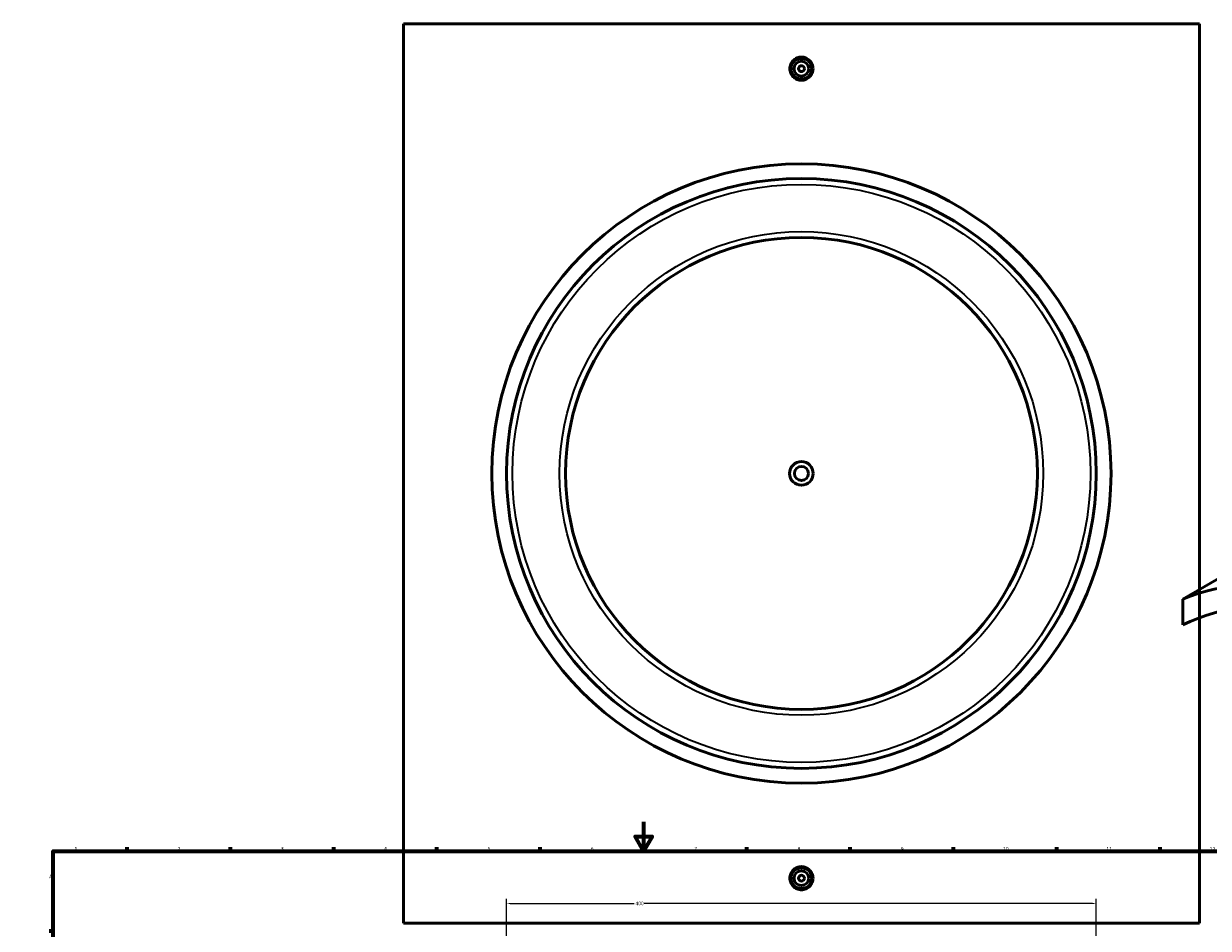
# Model space of a CAD drawing. Header units: millimetres. Extents: x -379 to 1599, y -537 to 1159.
# Tile 3 of 5: x 0 to 803, y 522 to 1135. Entities that reach past the tile are written whole.
import ezdxf

# ---------------------------------------------------------------- set-up
doc = ezdxf.new("R2010")
doc.units = ezdxf.units.MM
for name, color, linetype, lineweight in [('Border (ANSI)', 7, 'Continuous', 70), ('Dimension (ANSI)', 7, 'Continuous', 25), ('Visible (ANSI)', 7, 'Continuous', 50), ('Visible Narrow (ANSI)', 7, 'Continuous', 35)]:
    doc.layers.add(name, color=color, linetype=linetype, lineweight=lineweight)
doc.styles.add('Note Text (ANSI)', font='tahoma.ttf')
doc.dimstyles.new('Default - mm (ANSI)', dxfattribs={"dimtxt": 2.4, "dimasz": 2.5, "dimexe": 3.175, "dimexo": 1.6002, "dimgap": 0.8, "dimtad": 0, "dimtoh": 1, "dimdec": 0, "dimrnd": 1e-08, "dimzin": 4, "dimdsep": 46, "dimtxsty": 'Note Text (ANSI)', "dimcen": 0.09, "dimdle": 10, "dimclrd": 256, "dimclre": 256, "dimclrt": 5, "dimadec": 1, "dimazin": 1, "dimtfac": 1.27, "dimtofl": 0, "dimtmove": 0, "dimatfit": 3, "dimfxl": 1, "dimtolj": 1, "dimtzin": 4, "dimlwd": -1, "dimlwe": -1, "dimarcsym": 0})

# ---------------------------------------------------------------- blocks, each defined once
blk = doc.blocks.new('Borders Default Border')
at = {"layer": 'Border (ANSI)'}
for p, q in [((70.08, 574), (70.08, 576.8)), ((140.17, 574), (140.17, 576.8)), ((210.25, 574), (210.25, 576.8)), ((280.33, 574), (280.33, 576.8)), ((350.42, 574), (350.42, 576.8)), ((490.58, 574), (490.58, 576.8)), ((560.67, 574), (560.67, 576.8)), ((630.75, 574), (630.75, 576.8)), ((700.83, 574), (700.83, 576.8)), ((770.92, 574), (770.92, 576.8)), ((20, 519.75), (17.2, 519.75)), ((821, 519.75), (823.8, 519.75)), ((20, 445.5), (17.2, 445.5)), ((821, 445.5), (823.8, 445.5)), ((20, 371.25), (17.2, 371.25)), ((821, 371.25), (823.8, 371.25)), ((20, 222.75), (17.2, 222.75)), ((821, 222.75), (823.8, 222.75)), ((20, 148.5), (17.2, 148.5)), ((821, 148.5), (823.8, 148.5)), ((20, 74.25), (17.2, 74.25)), ((821, 74.25), (823.8, 74.25)), ((70.08, 20), (70.08, 17.2)), ((140.17, 20), (140.17, 17.2)), ((210.25, 20), (210.25, 17.2)), ((280.33, 20), (280.33, 17.2)), ((350.42, 20), (350.42, 17.2)), ((490.58, 20), (490.58, 17.2)), ((560.67, 20), (560.67, 17.2)), ((630.75, 20), (630.75, 17.2)), ((700.83, 20), (700.83, 17.2)), ((770.92, 20), (770.92, 17.2))]:
    blk.add_line(p, q, dxfattribs=at)
at = {"layer": 'Border (ANSI)', "flags": 128}
for points in [[(420.5, 594), (420.5, 574), (414.73, 584), (426.27, 584), (420.5, 574)], [(20, 20), (20, 574), (821, 574), (821, 20), (20, 20)], [(0, 297), (20, 297), (10, 302.77), (10, 291.23), (20, 297)], [(841, 297), (821, 297), (831, 302.77), (831, 291.23), (821, 297)], [(420.5, 0), (420.5, 20), (414.73, 10), (426.27, 10), (420.5, 20)]]:
    blk.add_lwpolyline(points, dxfattribs=at)
at = {"layer": 'Border (ANSI)', "color": 5, "true_color": 0x0000ff, "char_height": 2.4, "attachment_point": 7, "style": 'Note Text (ANSI)'}
for s, insert in [('1', (34.5, 574.4)), ('2', (104.4, 574.4)), ('3', (174.46, 574.35)), ('4', (244.45, 574.4)), ('5', (314.67, 574.35)), ('6', (384.69, 574.35)), ('7', (454.8, 574.4)), ('8', (524.84, 574.35)), ('9', (594.92, 574.35)), ('10', (664.35, 574.35)), ('11', (734.43, 574.4)), ('12', (804.52, 574.4)), ('A', (17.38, 555.68)), ('A', (821.58, 555.68)), ('B', (17.67, 481.43)), ('B', (821.87, 481.43)), ('C', (17.51, 407.13)), ('C', (821.71, 407.13)), ('D', (17.52, 332.93)), ('D', (821.72, 332.93)), ('E', (17.71, 258.68)), ('E', (821.91, 258.68)), ('F', (17.78, 184.43)), ('F', (821.98, 184.43)), ('G', (17.4, 110.13)), ('G', (821.6, 110.13)), ('H', (17.53, 35.93)), ('H', (821.73, 35.93)), ('1', (34.5, 17.2)), ('2', (104.4, 17.2)), ('3', (174.46, 17.15)), ('4', (244.45, 17.2)), ('5', (314.67, 17.15)), ('6', (384.69, 17.15)), ('7', (454.8, 17.2)), ('8', (524.84, 17.15)), ('9', (594.92, 17.15)), ('10', (664.35, 17.15)), ('11', (734.43, 17.2)), ('12', (804.52, 17.2))]:
    blk.add_mtext(s, dxfattribs=dict(at, insert=insert))
blk = doc.blocks.new('*D8')
at = {"layer": 'Defpoints', "color": 0, "transparency": 16777216}
for p in [(727.53, 538.51), (327.53, 514.95), (727.53, 514.95)]:
    blk.add_point(p, dxfattribs=at)
at = {"layer": 'Dimension (ANSI)', "transparency": 16777216}
for p, q in [((327.53, 516.55), (327.53, 541.69)), ((330.03, 538.51), (414.13, 538.51)), ((725.03, 538.51), (420.94, 538.51)), ((727.53, 516.55), (727.53, 541.69))]:
    blk.add_line(p, q, dxfattribs=at)
for points in [[(330.03, 538.93), (330.03, 538.09), (327.53, 538.51)], [(725.03, 538.93), (725.03, 538.09), (727.53, 538.51)]]:
    blk.add_solid(points, dxfattribs=at)
at = {"layer": 'Dimension (ANSI)', "color": 5, "transparency": 16777216, "insert": (414.93, 539.76), "char_height": 2.4, "attachment_point": 1, "style": 'Note Text (ANSI)'}
blk.add_mtext('\\A1;400', dxfattribs=at)

msp = doc.modelspace()

# ---------------------------------------------------------------- linework, layer by layer
at = {"layer": 'Visible (ANSI)'}
for p, q in [((257.53, 525.16), (257.53, 1135.16)), ((797.53, 1135.16), (257.53, 1135.16)), ((797.53, 1135.16), (797.53, 525.16)), ((786.16, 744.87), (982.75, 858.37)), ((786.16, 744.87), (786.16, 727.44)), ((257.53, 525.16), (797.53, 525.16))]:
    msp.add_line(p, q, dxfattribs=at)
for centre, radius in [((527.53, 1104.66), 7), ((527.53, 1104.66), 5), ((527.53, 1104.66), 2), ((527.53, 830.16), 210), ((527.53, 830.16), 200), ((527.53, 830.16), 160), ((527.53, 830.16), 8), ((527.53, 830.16), 4.8), ((527.53, 555.66), 7), ((527.53, 555.66), 5), ((527.53, 555.66), 2)]:
    msp.add_circle(centre, radius, dxfattribs=at)
for major_axis, start_param, end_param in [((-208, 360.27), 4.791467, 6.204107), ((-200, 346.41), 4.756822, 6.238752)]:
    msp.add_ellipse((977.08, 376.24), major_axis=major_axis, ratio=0.57735, start_param=start_param, end_param=end_param, dxfattribs=at)
for points, knots in [([(535.38, 1104.66), (535.38, 1103.68), (535.18, 1102.63), (534.38, 1100.7), (533.77, 1099.81), (532.38, 1098.42), (531.5, 1097.82), (529.57, 1097.02), (528.52, 1096.82), (526.55, 1096.82), (525.5, 1097.02), (523.56, 1097.82), (522.68, 1098.42), (521.29, 1099.81), (520.68, 1100.7), (519.88, 1102.63), (519.68, 1103.68), (519.68, 1104.66), (519.68, 1105.65), (519.88, 1106.7), (520.68, 1108.63), (521.29, 1109.51), (522.68, 1110.9), (523.56, 1111.51), (525.5, 1112.31), (526.55, 1112.5), (528.52, 1112.5), (529.57, 1112.31), (531.5, 1111.51), (532.38, 1110.9), (533.77, 1109.51), (534.38, 1108.63), (535.18, 1106.7), (535.38, 1105.65), (535.38, 1104.66)], [2.363582, 2.363582, 2.363582, 2.363582, 2.659057, 2.659057, 2.954533, 2.954533, 3.249953, 3.249953, 3.545373, 3.545373, 3.840793, 3.840793, 4.136213, 4.136213, 4.431688, 4.431688, 4.727164, 4.727164, 4.727164, 5.022639, 5.022639, 5.318115, 5.318115, 5.613535, 5.613535, 5.908955, 5.908955, 6.204375, 6.204375, 6.499795, 6.499795, 6.79527, 6.79527, 7.090746, 7.090746, 7.090746, 7.090746]), ([(535.38, 555.66), (535.38, 554.68), (535.18, 553.63), (534.38, 551.7), (533.77, 550.81), (532.38, 549.42), (531.5, 548.82), (529.57, 548.02), (528.52, 547.82), (526.55, 547.82), (525.5, 548.02), (523.56, 548.82), (522.68, 549.42), (521.29, 550.81), (520.68, 551.7), (519.88, 553.63), (519.68, 554.68), (519.68, 556.65), (519.88, 557.7), (520.68, 559.63), (521.29, 560.51), (522.68, 561.9), (523.56, 562.51), (525.5, 563.31), (526.55, 563.5), (528.52, 563.5), (529.57, 563.31), (531.5, 562.51), (532.38, 561.9), (533.77, 560.51), (534.38, 559.63), (535.18, 557.7), (535.38, 556.65), (535.38, 555.66)], [0, 0, 0, 0, 0.295476, 0.295476, 0.590951, 0.590951, 0.886371, 0.886371, 1.181791, 1.181791, 1.477211, 1.477211, 1.772631, 1.772631, 2.068106, 2.068106, 2.363582, 2.363582, 2.659057, 2.659057, 2.954533, 2.954533, 3.249953, 3.249953, 3.545373, 3.545373, 3.840793, 3.840793, 4.136213, 4.136213, 4.431688, 4.431688, 4.727164, 4.727164, 4.727164, 4.727164])]:
    msp.add_open_spline(points, degree=3, knots=knots, dxfattribs=at)
at = {"layer": 'Visible Narrow (ANSI)'}
for radius in [196, 164]:
    msp.add_circle((527.53, 830.16), radius, dxfattribs=at)

# ---------------------------------------------------------------- block references
msp.add_blockref('Borders Default Border', (0, 0))

# ---------------------------------------------------------------- dimensions: what is measured, and where the dimension line sits
at = {"layer": 'Dimension (ANSI)'}
dim = msp.add_linear_dim(base=(727.53, 538.51), p1=(327.53, 514.95), p2=(727.53, 514.95), angle=180, dimstyle='Default - mm (ANSI)', override={"dimgap": 0.8, "dimtoh": 0, "dimdec": 0, "dimtol": 0, "dimlim": 0, "dimtp": 0, "dimtm": 0, "dimtdec": 2, "dimatfit": 1}, dxfattribs=at)
dim.commit()
dim.dimension.update_dxf_attribs({"geometry": '*D8', "text_midpoint": (417.53, 538.51), "dimtype": 160})

doc.saveas('drawing.dxf')
